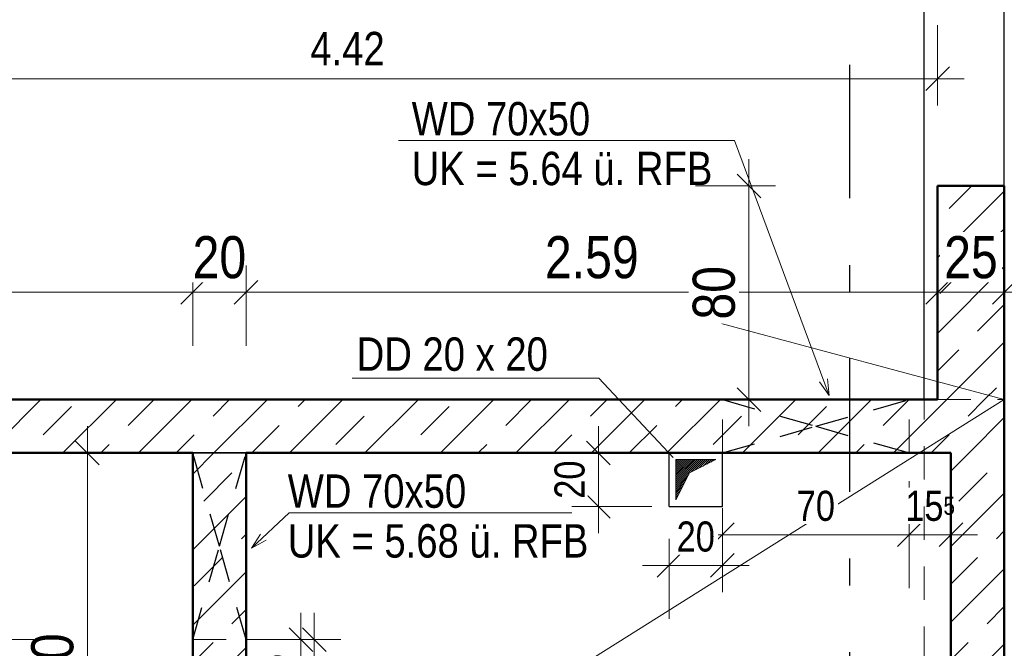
# Model space of a CAD drawing. Header units: millimetres. Extents: x -13 to 146, y -13 to 60.
# Tile 109 of 170: x 43.65 to 47.33, y 25.12 to 27.47. Entities that reach past the tile are written whole.
import ezdxf

# ---------------------------------------------------------------- set-up
doc = ezdxf.new("R2010")
doc.units = ezdxf.units.MM
doc.linetypes.add('DASHDOTX2', pattern=[2, 1, -0.5, 0, -0.5])
doc.linetypes.add('HIDDEN', pattern=[0.375, 0.25, -0.125])
for name, color, linetype, lineweight in [('Achsen', 7, 'Continuous', 20), ('Schraffuren', 7, 'Continuous', 20), ('Texte', 7, 'Continuous', 20)]:
    doc.layers.add(name, color=color, linetype=linetype, lineweight=lineweight)
doc.styles.add('Arial Narrow', font='ARIALN.TTF')
doc.dimstyles.new('Arch_Strakon_dimstyle', dxfattribs={"dimtxt": 11.25, "dimasz": 1, "dimexe": 1.25, "dimexo": 0.0625, "dimgap": 1, "dimtad": 0, "dimdec": 5, "dimzin": 12, "dimdsep": 46, "dimtxsty": 'Arial Narrow', "dimblk": 'Arrowhead_Tick', "dimsah": 1, "dimcen": 0, "dimse1": 1, "dimse2": 1, "dimclrd": 6, "dimclrt": 3, "dimazin": 0, "dimtfac": 1, "dimtdec": 4, "dimtmove": 0, "dimatfit": 3, "dimldrblk": 'NONE', "dimfxl": 1, "dimtvp": 1, "dimtolj": 1, "dimtzin": 0, "dimlwd": 13, "dimarcsym": 2})
pattern_1 = [(45, (0, 0), (-0.14142136, 0.14142136), [0.15, -0.1]), (45, (-0.07071, 0.07071), (-0.14142136, 0.14142136), [])]

# ---------------------------------------------------------------- blocks, each defined once
blk = doc.blocks.new('Arrowhead_Tick')
at = {"color": 0, "linetype": 'Continuous', "lineweight": -2}
for p, q in [((0, 20), (0, -10)), ((-1, 0), (0, 0)), ((10, 0), (0, 0))]:
    blk.add_line(p, q, dxfattribs=at)
at = {"color": 2, "linetype": 'Continuous', "lineweight": 35}
blk.add_line((4.42, 4.42), (-4.42, -4.42), dxfattribs=at)
blk = doc.blocks.new('*D73')
at = {"layer": 'Achsen', "color": 6, "linetype": 'Continuous', "lineweight": 13}
blk.add_line((38.0746, 26.45), (44.2846, 26.45), dxfattribs=at)
at = {"layer": 'Defpoints', "color": 0}
for p in [(44.2946, 26.45), (38.0646, 25.8481), (44.2946, 25.8481)]:
    blk.add_point(p, dxfattribs=at)
at = {"layer": 'Achsen', "color": 6, "lineweight": 13, "xscale": 0.01, "yscale": 0.01, "zscale": 0.01}
blk.add_blockref('Arrowhead_Tick', (44.2946, 26.45), dxfattribs=at)
at = {"layer": 'Achsen', "color": 6, "lineweight": 13, "xscale": 0.01, "yscale": 0.01, "zscale": 0.01, "rotation": 180}
blk.add_blockref('Arrowhead_Tick', (38.0646, 26.45), dxfattribs=at)
at = {"layer": 'Achsen', "color": 2, "lineweight": 35, "insert": (41.1796, 26.5804), "char_height": 0.1575, "attachment_point": 5, "style": 'Arial Narrow', "bg_fill": 3, "box_fill_scale": 1.1, "bg_fill_color": 256, "bg_fill_true_color": 13158600, "bg_fill_transparency": 0}
blk.add_mtext('\\A1;6.23', dxfattribs=at)
blk = doc.blocks.new('_None')
blk = doc.blocks.new('*D74')
at = {"layer": 'Achsen', "color": 6, "linetype": 'Continuous', "lineweight": 13}
blk.add_line((44.3046, 26.45), (44.4846, 26.45), dxfattribs=at)
at = {"layer": 'Defpoints', "color": 0}
for p in [(44.4946, 26.45), (44.2946, 25.8481), (44.4946, 25.8481)]:
    blk.add_point(p, dxfattribs=at)
at = {"layer": 'Achsen', "color": 6, "lineweight": 13, "xscale": 0.01, "yscale": 0.01, "zscale": 0.01}
blk.add_blockref('Arrowhead_Tick', (44.4946, 26.45), dxfattribs=at)
at = {"layer": 'Achsen', "color": 6, "lineweight": 13, "xscale": 0.01, "yscale": 0.01, "zscale": 0.01, "rotation": 180}
blk.add_blockref('Arrowhead_Tick', (44.2946, 26.45), dxfattribs=at)
at = {"layer": 'Achsen', "color": 2, "lineweight": 35, "insert": (44.3946, 26.5804), "char_height": 0.1575, "attachment_point": 5, "style": 'Arial Narrow', "bg_fill": 3, "box_fill_scale": 1.1, "bg_fill_color": 256, "bg_fill_true_color": 13158600, "bg_fill_transparency": 0}
blk.add_mtext('\\A1;20', dxfattribs=at)
blk = doc.blocks.new('*D75')
at = {"layer": 'Achsen', "color": 6, "linetype": 'Continuous', "lineweight": 13}
blk.add_line((44.5046, 26.45), (47.075, 26.45), dxfattribs=at)
at = {"layer": 'Defpoints', "color": 0}
for p in [(47.085, 26.45), (47.085, 26.0481), (44.4946, 25.8481)]:
    blk.add_point(p, dxfattribs=at)
at = {"layer": 'Achsen', "color": 6, "lineweight": 13, "xscale": 0.01, "yscale": 0.01, "zscale": 0.01}
blk.add_blockref('Arrowhead_Tick', (47.085, 26.45), dxfattribs=at)
at = {"layer": 'Achsen', "color": 6, "lineweight": 13, "xscale": 0.01, "yscale": 0.01, "zscale": 0.01, "rotation": 180}
blk.add_blockref('Arrowhead_Tick', (44.4946, 26.45), dxfattribs=at)
at = {"layer": 'Achsen', "color": 2, "lineweight": 35, "insert": (45.7898, 26.5804), "char_height": 0.1575, "attachment_point": 5, "style": 'Arial Narrow', "bg_fill": 3, "box_fill_scale": 1.1, "bg_fill_color": 256, "bg_fill_true_color": 13158600, "bg_fill_transparency": 0}
blk.add_mtext('\\A1;2.59', dxfattribs=at)
blk = doc.blocks.new('*D76')
at = {"layer": 'Achsen', "color": 6, "linetype": 'Continuous', "lineweight": 13}
blk.add_line((47.095, 26.45), (47.325, 26.45), dxfattribs=at)
at = {"layer": 'Defpoints', "color": 0}
for p in [(47.335, 26.8481), (47.335, 26.45), (47.085, 26.0481)]:
    blk.add_point(p, dxfattribs=at)
at = {"layer": 'Achsen', "color": 6, "lineweight": 13, "xscale": 0.01, "yscale": 0.01, "zscale": 0.01}
blk.add_blockref('Arrowhead_Tick', (47.335, 26.45), dxfattribs=at)
at = {"layer": 'Achsen', "color": 6, "lineweight": 13, "xscale": 0.01, "yscale": 0.01, "zscale": 0.01, "rotation": 180}
blk.add_blockref('Arrowhead_Tick', (47.085, 26.45), dxfattribs=at)
at = {"layer": 'Achsen', "color": 2, "lineweight": 35, "insert": (47.21, 26.5804), "char_height": 0.1575, "attachment_point": 5, "style": 'Arial Narrow', "bg_fill": 3, "box_fill_scale": 1.1, "bg_fill_color": 256, "bg_fill_true_color": 13158600, "bg_fill_transparency": 0}
blk.add_mtext('\\A1;25', dxfattribs=at)
blk = doc.blocks.new('*D83')
at = {"layer": 'Achsen', "color": 6, "linetype": 'Continuous', "lineweight": 13}
blk.add_line((42.6046, 24.85), (44.2846, 24.85), dxfattribs=at)
at = {"layer": 'Defpoints', "color": 0}
for p in [(44.2946, 25.8481), (44.2946, 24.85), (42.5946, 24.1481)]:
    blk.add_point(p, dxfattribs=at)
at = {"layer": 'Achsen', "color": 6, "lineweight": 13, "xscale": 0.01, "yscale": 0.01, "zscale": 0.01}
blk.add_blockref('Arrowhead_Tick', (44.2946, 24.85), dxfattribs=at)
at = {"layer": 'Achsen', "color": 6, "lineweight": 13, "xscale": 0.01, "yscale": 0.01, "zscale": 0.01, "rotation": 180}
blk.add_blockref('Arrowhead_Tick', (42.5946, 24.85), dxfattribs=at)
at = {"layer": 'Achsen', "color": 2, "lineweight": 35, "insert": (43.4446, 24.9804), "char_height": 0.1575, "attachment_point": 5, "style": 'Arial Narrow', "bg_fill": 3, "box_fill_scale": 1.1, "bg_fill_color": 256, "bg_fill_true_color": 13158600, "bg_fill_transparency": 0}
blk.add_mtext('\\A1;1.70', dxfattribs=at)
blk = doc.blocks.new('*D84')
at = {"layer": 'Achsen', "color": 6, "linetype": 'Continuous', "lineweight": 13}
blk.add_line((44.3046, 24.85), (44.4844, 24.85), dxfattribs=at)
at = {"layer": 'Defpoints', "color": 0}
for p in [(44.2946, 25.8481), (44.4944, 24.85), (44.4944, 23.2457)]:
    blk.add_point(p, dxfattribs=at)
at = {"layer": 'Achsen', "color": 6, "lineweight": 13, "xscale": 0.01, "yscale": 0.01, "zscale": 0.01}
blk.add_blockref('Arrowhead_Tick', (44.4944, 24.85), dxfattribs=at)
at = {"layer": 'Achsen', "color": 6, "lineweight": 13, "xscale": 0.01, "yscale": 0.01, "zscale": 0.01, "rotation": 180}
blk.add_blockref('Arrowhead_Tick', (44.2946, 24.85), dxfattribs=at)
at = {"layer": 'Achsen', "color": 2, "lineweight": 35, "insert": (44.3945, 24.9804), "char_height": 0.1575, "attachment_point": 5, "style": 'Arial Narrow', "bg_fill": 3, "box_fill_scale": 1.1, "bg_fill_color": 256, "bg_fill_true_color": 13158600, "bg_fill_transparency": 0}
blk.add_mtext('\\A1;20', dxfattribs=at)
blk = doc.blocks.new('*D99')
at = {"layer": 'Achsen', "color": 6, "linetype": 'Continuous', "lineweight": 13}
blk.add_line((43.9, 24.1557), (43.9, 25.8381), dxfattribs=at)
at = {"layer": 'Defpoints', "color": 0}
for p in [(43.9, 25.8481), (44.2946, 25.8481), (44.4944, 24.1457)]:
    blk.add_point(p, dxfattribs=at)
at = {"layer": 'Achsen', "color": 6, "lineweight": 13, "xscale": 0.01, "yscale": 0.01, "zscale": 0.01}
for p, rotation in [((43.9, 25.8481), 90), ((43.9, 24.1457), 270)]:
    blk.add_blockref('Arrowhead_Tick', p, dxfattribs=dict(at, rotation=rotation))
at = {"layer": 'Achsen', "color": 2, "lineweight": 35, "insert": (43.7696, 24.9969), "char_height": 0.1575, "attachment_point": 5, "rotation": 90, "style": 'Arial Narrow', "bg_fill": 3, "box_fill_scale": 1.1, "bg_fill_color": 256, "bg_fill_true_color": 13158600, "bg_fill_transparency": 0}
blk.add_mtext('\\A1;1.70', dxfattribs=at)
blk = doc.blocks.new('*D199')
at = {"color": 6, "linetype": 'Continuous', "lineweight": 13}
blk.add_line((49.5455, 20.108), (49.5455, 37.2481), dxfattribs=at)
at = {"layer": 'Defpoints', "color": 0}
for p in [(47.3348, 37.2581), (49.5455, 37.2581), (47.335, 20.098)]:
    blk.add_point(p, dxfattribs=at)
at = {"color": 6, "lineweight": 13, "xscale": 0.01, "yscale": 0.01, "zscale": 0.01}
for p, rotation in [((49.5455, 37.2581), 90), ((49.5455, 20.098), 270)]:
    blk.add_blockref('Arrowhead_Tick', p, dxfattribs=dict(at, rotation=rotation))
blk = doc.blocks.new('*D378')
at = {"color": 6, "linetype": 'Continuous', "lineweight": 13}
blk.add_line((39.1, 26.0581), (39.1, 36.668), dxfattribs=at)
at = {"layer": 'Defpoints', "color": 0}
for p in [(39.1, 36.678), (49.1225, 36.678), (47.085, 26.0481)]:
    blk.add_point(p, dxfattribs=at)
at = {"color": 6, "lineweight": 13, "xscale": 0.01, "yscale": 0.01, "zscale": 0.01}
for p, rotation in [((39.1, 36.678), 90), ((39.1, 26.0481), 270)]:
    blk.add_blockref('Arrowhead_Tick', p, dxfattribs=dict(at, rotation=rotation))
at = {"color": 2, "lineweight": 35, "insert": (38.9696, 31.3631), "char_height": 0.1575, "attachment_point": 5, "rotation": 90, "style": 'Arial Narrow', "bg_fill": 3, "box_fill_scale": 1.1, "bg_fill_color": 256, "bg_fill_true_color": 13158600, "bg_fill_transparency": 0}
blk.add_mtext('\\A1;10.63', dxfattribs=at)
blk = doc.blocks.new('*D479')
at = {"color": 6, "linetype": 'Continuous', "lineweight": 13}
blk.add_line((46.3781, 26.0581), (46.3781, 26.8381), dxfattribs=at)
at = {"layer": 'Defpoints', "color": 0}
for p in [(46.3781, 26.8481), (47.035, 26.8481), (47.085, 26.0481)]:
    blk.add_point(p, dxfattribs=at)
at = {"color": 6, "lineweight": 13, "xscale": 0.01, "yscale": 0.01, "zscale": 0.01}
for p, rotation in [((46.3781, 26.8481), 90), ((46.3781, 26.0481), 270)]:
    blk.add_blockref('Arrowhead_Tick', p, dxfattribs=dict(at, rotation=rotation))
at = {"color": 2, "lineweight": 35, "insert": (46.2477, 26.4481), "char_height": 0.1575, "attachment_point": 5, "rotation": 90, "style": 'Arial Narrow', "bg_fill": 3, "box_fill_scale": 1.1, "bg_fill_color": 256, "bg_fill_true_color": 13158600, "bg_fill_transparency": 0}
blk.add_mtext('\\A1;80', dxfattribs=at)
blk = doc.blocks.new('*D577')
at = {"color": 6, "linetype": 'Continuous', "lineweight": 13}
blk.add_line((46.289, 25.5419), (46.969, 25.5419), dxfattribs=at)
at = {"layer": 'Defpoints', "color": 0}
for p in [(46.279, 25.8481), (46.979, 25.8481), (46.979, 25.5419)]:
    blk.add_point(p, dxfattribs=at)
at = {"color": 6, "lineweight": 13, "xscale": 0.01, "yscale": 0.01, "zscale": 0.01}
blk.add_blockref('Arrowhead_Tick', (46.979, 25.5419), dxfattribs=at)
at = {"color": 6, "lineweight": 13, "xscale": 0.01, "yscale": 0.01, "zscale": 0.01, "rotation": 180}
blk.add_blockref('Arrowhead_Tick', (46.279, 25.5419), dxfattribs=at)
at = {"color": 3, "lineweight": 35, "insert": (46.629, 25.6493), "char_height": 0.1125, "attachment_point": 5, "style": 'Arial Narrow', "bg_fill": 3, "box_fill_scale": 1.1, "bg_fill_color": 256, "bg_fill_true_color": 13158600, "bg_fill_transparency": 0}
blk.add_mtext('\\A1;70', dxfattribs=at)
blk = doc.blocks.new('*D578')
at = {"color": 6, "linetype": 'Continuous', "lineweight": 13}
blk.add_line((46.989, 25.5419), (47.125, 25.5419), dxfattribs=at)
at = {"layer": 'Defpoints', "color": 0}
for p in [(46.979, 25.8481), (47.135, 25.8481), (47.135, 25.5419)]:
    blk.add_point(p, dxfattribs=at)
at = {"color": 6, "lineweight": 13, "xscale": 0.01, "yscale": 0.01, "zscale": 0.01}
blk.add_blockref('Arrowhead_Tick', (47.135, 25.5419), dxfattribs=at)
at = {"color": 6, "lineweight": 13, "xscale": 0.01, "yscale": 0.01, "zscale": 0.01, "rotation": 180}
blk.add_blockref('Arrowhead_Tick', (46.979, 25.5419), dxfattribs=at)
at = {"color": 3, "lineweight": 35, "insert": (47.057, 25.6493), "char_height": 0.1125, "attachment_point": 5, "style": 'Arial Narrow', "bg_fill": 3, "box_fill_scale": 1.1, "bg_fill_color": 256, "bg_fill_true_color": 13158600, "bg_fill_transparency": 0}
blk.add_mtext('\\A1;15{\\A1;\\H.6x;\\S5;}', dxfattribs=at)
blk = doc.blocks.new('*D579')
at = {"color": 6, "linetype": 'Continuous', "lineweight": 13}
blk.add_line((43.5, 25.1589), (43.5, 25.8381), dxfattribs=at)
at = {"layer": 'Defpoints', "color": 0}
for p in [(43.5, 25.8481), (44.2946, 25.8481), (44.2946, 25.1489)]:
    blk.add_point(p, dxfattribs=at)
at = {"color": 6, "lineweight": 13, "xscale": 0.01, "yscale": 0.01, "zscale": 0.01}
for p, rotation in [((43.5, 25.8481), 90), ((43.5, 25.1489), 270)]:
    blk.add_blockref('Arrowhead_Tick', p, dxfattribs=dict(at, rotation=rotation))
at = {"color": 2, "lineweight": 35, "insert": (43.3696, 25.4985), "char_height": 0.1575, "attachment_point": 5, "rotation": 90, "style": 'Arial Narrow', "bg_fill": 3, "box_fill_scale": 1.1, "bg_fill_color": 256, "bg_fill_true_color": 13158600, "bg_fill_transparency": 0}
blk.add_mtext('\\A1;70', dxfattribs=at)
blk = doc.blocks.new('*D606')
at = {"color": 6, "linetype": 'Continuous', "lineweight": 13}
for p, q in [((44.75, 25.1389), (44.75, 24.4473)), ((44.75, 24.1912), (44.75, 24.2151))]:
    blk.add_line(p, q, dxfattribs=at)
at = {"layer": 'Defpoints', "color": 0}
for p in [(44.4946, 25.1489), (44.75, 25.1489), (44.4944, 24.1812)]:
    blk.add_point(p, dxfattribs=at)
at = {"color": 6, "lineweight": 13, "xscale": 0.01, "yscale": 0.01, "zscale": 0.01}
for p, rotation in [((44.75, 25.1489), 90), ((44.75, 24.1812), 270)]:
    blk.add_blockref('Arrowhead_Tick', p, dxfattribs=dict(at, rotation=rotation))
at = {"color": 3, "lineweight": 35, "insert": (44.7, 24.3312), "char_height": 0.1125, "attachment_point": 5, "rotation": 90, "style": 'Arial Narrow', "bg_fill": 3, "box_fill_scale": 1.1, "bg_fill_color": 256, "bg_fill_true_color": 13158600, "bg_fill_transparency": 0}
blk.add_mtext('\\A1;97', dxfattribs=at)
blk = doc.blocks.new('*D607')
at = {"color": 6, "linetype": 'Continuous', "lineweight": 13}
blk.add_line((44.75, 24.5087), (44.75, 25.1389), dxfattribs=at)
at = {"layer": 'Defpoints', "color": 0}
for p in [(44.4946, 25.1489), (44.75, 25.1489), (44.4946, 24.4987)]:
    blk.add_point(p, dxfattribs=at)
at = {"color": 6, "lineweight": 13, "xscale": 0.01, "yscale": 0.01, "zscale": 0.01}
for p, rotation in [((44.75, 25.1489), 90), ((44.75, 24.4987), 270)]:
    blk.add_blockref('Arrowhead_Tick', p, dxfattribs=dict(at, rotation=rotation))
at = {"color": 3, "lineweight": 35, "insert": (45.0213, 24.412), "char_height": 0.1125, "attachment_point": 5, "rotation": 90, "style": 'Arial Narrow', "bg_fill": 3, "box_fill_scale": 1.1, "bg_fill_color": 256, "bg_fill_true_color": 13158600, "bg_fill_transparency": 0}
blk.add_mtext('\\A1;65', dxfattribs=at)
blk = doc.blocks.new('*D609')
at = {"color": 6, "linetype": 'Continuous', "lineweight": 13}
blk.add_line((44.7, 24.9087), (44.7, 25.1389), dxfattribs=at)
at = {"layer": 'Defpoints', "color": 0}
for p in [(44.2946, 25.1489), (44.7, 25.1489), (44.2946, 24.8987)]:
    blk.add_point(p, dxfattribs=at)
at = {"color": 6, "lineweight": 13, "xscale": 0.01, "yscale": 0.01, "zscale": 0.01}
for p, rotation in [((44.7, 25.1489), 90), ((44.7, 24.8987), 270)]:
    blk.add_blockref('Arrowhead_Tick', p, dxfattribs=dict(at, rotation=rotation))
at = {"color": 3, "lineweight": 35, "insert": (44.5926, 25.0238), "char_height": 0.1125, "attachment_point": 5, "rotation": 90, "style": 'Arial Narrow', "bg_fill": 3, "box_fill_scale": 1.1, "bg_fill_color": 256, "bg_fill_true_color": 13158600, "bg_fill_transparency": 0}
blk.add_mtext('\\A1;25', dxfattribs=at)
blk = doc.blocks.new('*D800')
at = {"color": 6, "linetype": 'Continuous', "lineweight": 13}
blk.add_line((42.6742, 27.25), (47.075, 27.25), dxfattribs=at)
at = {"layer": 'Defpoints', "color": 0}
for p in [(47.085, 27.25), (47.085, 26.8481), (42.6642, 25.8481)]:
    blk.add_point(p, dxfattribs=at)
at = {"color": 6, "lineweight": 13, "xscale": 0.01, "yscale": 0.01, "zscale": 0.01}
blk.add_blockref('Arrowhead_Tick', (47.085, 27.25), dxfattribs=at)
at = {"color": 6, "lineweight": 13, "xscale": 0.01, "yscale": 0.01, "zscale": 0.01, "rotation": 180}
blk.add_blockref('Arrowhead_Tick', (42.6642, 27.25), dxfattribs=at)
at = {"color": 3, "lineweight": 35, "insert": (44.8746, 27.3628), "char_height": 0.125, "attachment_point": 5, "style": 'Arial Narrow', "bg_fill": 3, "box_fill_scale": 1.1, "bg_fill_color": 256, "bg_fill_true_color": 13158600, "bg_fill_transparency": 0}
blk.add_mtext('\\A1;4.42', dxfattribs=at)
blk = doc.blocks.new('*D822')
at = {"color": 6, "linetype": 'Continuous', "lineweight": 13}
blk.add_line((46.089, 25.4269), (46.269, 25.4269), dxfattribs=at)
at = {"layer": 'Defpoints', "color": 0}
for p in [(46.079, 25.6481), (46.279, 25.6481), (46.279, 25.4269)]:
    blk.add_point(p, dxfattribs=at)
at = {"color": 6, "lineweight": 13, "xscale": 0.01, "yscale": 0.01, "zscale": 0.01}
blk.add_blockref('Arrowhead_Tick', (46.279, 25.4269), dxfattribs=at)
at = {"color": 6, "lineweight": 13, "xscale": 0.01, "yscale": 0.01, "zscale": 0.01, "rotation": 180}
blk.add_blockref('Arrowhead_Tick', (46.079, 25.4269), dxfattribs=at)
at = {"color": 3, "lineweight": 35, "insert": (46.179, 25.5343), "char_height": 0.1125, "attachment_point": 5, "style": 'Arial Narrow', "bg_fill": 3, "box_fill_scale": 1.1, "bg_fill_color": 256, "bg_fill_true_color": 13158600, "bg_fill_transparency": 0}
blk.add_mtext('\\A1;20', dxfattribs=at)
blk = doc.blocks.new('*D823')
at = {"color": 6, "linetype": 'Continuous', "lineweight": 13}
blk.add_line((45.8143, 25.6581), (45.8143, 25.8381), dxfattribs=at)
at = {"layer": 'Defpoints', "color": 0}
for p in [(45.8143, 25.8481), (46.079, 25.8481), (46.079, 25.6481)]:
    blk.add_point(p, dxfattribs=at)
at = {"color": 6, "lineweight": 13, "xscale": 0.01, "yscale": 0.01, "zscale": 0.01}
for p, rotation in [((45.8143, 25.8481), 90), ((45.8143, 25.6481), 270)]:
    blk.add_blockref('Arrowhead_Tick', p, dxfattribs=dict(at, rotation=rotation))
at = {"color": 3, "lineweight": 35, "insert": (45.7069, 25.7481), "char_height": 0.1125, "attachment_point": 5, "rotation": 90, "style": 'Arial Narrow', "bg_fill": 3, "box_fill_scale": 1.1, "bg_fill_color": 256, "bg_fill_true_color": 13158600, "bg_fill_transparency": 0}
blk.add_mtext('\\A1;20', dxfattribs=at)

msp = doc.modelspace()

# ---------------------------------------------------------------- hatches: boundary and pattern name
at = {"lineweight": 13}
h = msp.add_hatch(dxfattribs=at)
h.set_pattern_fill('Mau', color=6, scale=0.01, angle=45, style=0, pattern_type=2)
h.set_pattern_definition([(45, (0, 0), (-0.00367695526, 0.00367695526), [])])
h.paths.add_polyline_path([(46.103999, 25.673114), (46.155872, 25.773896), (46.253999, 25.823114), (46.103999, 25.823114)])
at = {"layer": 'Schraffuren', "lineweight": 13}
h = msp.add_hatch(dxfattribs=at)
h.set_pattern_fill('bB', color=6, scale=0.01, angle=45, style=0, pattern_type=2)
h.set_pattern_definition(pattern_1)
h.paths.add_polyline_path([(47.334982, 26.848114), (47.334982, 26.048114), (47.084982, 26.048114), (47.084982, 26.848114)])
h = msp.add_hatch(dxfattribs=at)
h.set_pattern_fill('bB', color=6, scale=0.01, angle=45, style=0, pattern_type=2)
h.set_pattern_definition(pattern_1)
h.paths.add_polyline_path([(47.334982, 25.848114), (37.864608, 25.848114), (37.864608, 26.048114), (47.334982, 26.048114)])
h = msp.add_hatch(dxfattribs=at)
h.set_pattern_fill('bB', color=6, scale=0.01, angle=45, style=0, pattern_type=2)
h.set_pattern_definition(pattern_1)
h.paths.add_polyline_path([(44.494627, 25.848114), (44.494627, 20.34809), (44.294627, 20.34809), (44.294627, 25.848114)])
h = msp.add_hatch(dxfattribs=at)
h.set_pattern_fill('bB', color=6, scale=0.01, angle=45, style=0, pattern_type=2)
h.set_pattern_definition(pattern_1)
h.paths.add_polyline_path([(47.334982, 25.848114), (47.334982, 20.29809), (47.134982, 20.29809), (47.134982, 25.848114)])

# ---------------------------------------------------------------- linework, layer by layer
at = {"color": 5, "linetype": 'Continuous', "lineweight": 18}
for p, q in [((45.065231, 27.018182), (46.323872, 27.018182)), ((46.323872, 27.018182), (46.678529, 26.063938)), ((47.334982, 26.048114), (46.274083, 26.333031)), ((44.891907, 26.127785), (45.815866, 26.127785)), ((45.815866, 26.127785), (46.094063, 25.830724)), ((46.672696, 26.12578), (46.678529, 26.063938)), ((46.678529, 26.063938), (46.642557, 26.114578)), ((37.864608, 20.09809), (47.334982, 26.048114)), ((44.656468, 25.623201), (44.515373, 25.491883)), ((44.656468, 25.623201), (45.714468, 25.623201)), ((44.515373, 25.491883), (44.54834, 25.544529)), ((44.570247, 25.520992), (44.515373, 25.491883))]:
    msp.add_line(p, q, dxfattribs=at)
at = {"color": 6, "linetype": 'Continuous', "lineweight": 13}
for p, q in [((46.103999, 25.673114), (46.103999, 25.823114)), ((46.103999, 25.823114), (46.253999, 25.823114)), ((46.155872, 25.773896), (46.253999, 25.823114)), ((46.103999, 25.673114), (46.155872, 25.773896))]:
    msp.add_line(p, q, dxfattribs=at)
at = {"color": 4, "linetype": 'Continuous', "lineweight": 50}
msp.add_line((47.334982, 20.29809), (47.334982, 25.848114), dxfattribs=at)
at = {"layer": 'Achsen', "color": 3, "linetype": 'DASHDOTX2', "lineweight": 25, "ltscale": 0.5}
msp.add_line((46.754631, 39.402162), (46.754631, 17.803455), dxfattribs=at)

# ---------------------------------------------------------------- texts
at = {"layer": 'Texte', "color": 3, "lineweight": 25, "style": 'Arial Narrow'}
msp.add_text('WD 70x50', height=0.125, dxfattribs=at).set_placement((44.650693, 25.642733))

# ---------------------------------------------------------------- next in the draw order: dimensions: what is measured, and where the dimension line sits
at = {"layer": 'Achsen', "lineweight": 35}
dim = msp.add_linear_dim(base=(44.294627, 26.45), p1=(38.064608, 25.848114), p2=(44.294627, 25.848114), text='6.23', dimstyle='Arch_Strakon_dimstyle', override={"dimscale": 0.01, "dimtxt": 15.75, "dimasz": 1, "dimgap": 5, "dimtad": 1, "dimjust": 0, "dimtih": 0, "dimtoh": 0, "dimdec": 5, "dimdsep": 46, "dimtxsty": 'Arial Narrow', "dimclrd": 6, "dimclrt": 2, "dimtix": 1, "dimtofl": 255, "dimtmove": 0, "dimatfit": 2, "dimfxl": 0, "dimfxlon": 0, "dimtvp": 31.746032, "dimtfill": 1, "dimtfillclr": 7, "dimlwd": 13}, dxfattribs=at)
dim.commit()
dim.dimension.update_dxf_attribs({"geometry": '*D73', "text_midpoint": (41.179618, 26.45), "dimtype": 160})

# ---------------------------------------------------------------- next in the draw order: dimensions: what is measured, and where the dimension line sits
dim = msp.add_linear_dim(base=(44.494627, 26.45), p1=(44.294627, 25.848114), p2=(44.494627, 25.848114), text='20', dimstyle='Arch_Strakon_dimstyle', override={"dimscale": 0.01, "dimtxt": 15.75, "dimasz": 1, "dimgap": 5, "dimtad": 1, "dimjust": 0, "dimtih": 0, "dimtoh": 0, "dimdec": 5, "dimdsep": 46, "dimtxsty": 'Arial Narrow', "dimclrd": 6, "dimclrt": 2, "dimtix": 1, "dimtofl": 255, "dimtmove": 0, "dimatfit": 2, "dimfxl": 0, "dimfxlon": 0, "dimtvp": 31.746032, "dimtfill": 1, "dimtfillclr": 7, "dimlwd": 13}, dxfattribs=at)
dim.commit()
dim.dimension.update_dxf_attribs({"geometry": '*D74', "text_midpoint": (44.394627, 26.45), "dimtype": 160})

# ---------------------------------------------------------------- next in the draw order: dimensions: what is measured, and where the dimension line sits
dim = msp.add_linear_dim(base=(47.084982, 26.45), p1=(44.494627, 25.848114), p2=(47.084982, 26.048114), text='2.59', dimstyle='Arch_Strakon_dimstyle', override={"dimscale": 0.01, "dimtxt": 15.75, "dimasz": 1, "dimgap": 5, "dimtad": 1, "dimjust": 0, "dimtih": 0, "dimtoh": 0, "dimdec": 5, "dimdsep": 46, "dimtxsty": 'Arial Narrow', "dimclrd": 6, "dimclrt": 2, "dimtix": 1, "dimtofl": 255, "dimtmove": 0, "dimatfit": 2, "dimfxl": 0, "dimfxlon": 0, "dimtvp": 31.746032, "dimtfill": 1, "dimtfillclr": 7, "dimlwd": 13}, dxfattribs=at)
dim.commit()
dim.dimension.update_dxf_attribs({"geometry": '*D75', "text_midpoint": (45.789805, 26.45), "dimtype": 160})

# ---------------------------------------------------------------- next in the draw order: dimensions: what is measured, and where the dimension line sits
at = {"lineweight": 35}
dim = msp.add_linear_dim(base=(46.978999, 25.541883), p1=(46.278999, 25.848114), p2=(46.978999, 25.848114), text='70', dimstyle='Arch_Strakon_dimstyle', override={"dimscale": 0.01, "dimtxt": 11.25, "dimasz": 1, "dimgap": 5, "dimtad": 1, "dimjust": 0, "dimtih": 0, "dimtoh": 0, "dimdec": 5, "dimdsep": 46, "dimtxsty": 'Arial Narrow', "dimclrd": 6, "dimclrt": 3, "dimtix": 1, "dimtofl": 255, "dimtmove": 0, "dimatfit": 2, "dimfxl": 0, "dimfxlon": 0, "dimtvp": 44.444444, "dimtfill": 1, "dimtfillclr": 7, "dimlwd": 13}, dxfattribs=at)
dim.commit()
dim.dimension.update_dxf_attribs({"geometry": '*D577', "text_midpoint": (46.628999, 25.541883), "dimtype": 160})
at = {"layer": 'Achsen', "lineweight": 35}
for base, p1, p2, text, picture, middle in [((47.334982, 26.45), (47.084982, 26.048114), (47.334982, 26.848114), '25', '*D76', (47.209982, 26.45)), ((44.294627, 24.85), (42.594627, 24.148092), (44.294627, 25.848114), '1.70', '*D83', (43.444627, 24.85))]:
    dim = msp.add_linear_dim(base=base, p1=p1, p2=p2, text=text, dimstyle='Arch_Strakon_dimstyle', override={"dimscale": 0.01, "dimtxt": 15.75, "dimasz": 1, "dimgap": 5, "dimtad": 1, "dimjust": 0, "dimtih": 0, "dimtoh": 0, "dimdec": 5, "dimdsep": 46, "dimtxsty": 'Arial Narrow', "dimclrd": 6, "dimclrt": 2, "dimtix": 1, "dimtofl": 255, "dimtmove": 0, "dimatfit": 2, "dimfxl": 0, "dimfxlon": 0, "dimtvp": 31.746032, "dimtfill": 1, "dimtfillclr": 7, "dimlwd": 13}, dxfattribs=at)
    dim.commit()
    dim.dimension.update_dxf_attribs({"geometry": picture, "text_midpoint": middle, "dimtype": 160})

# ---------------------------------------------------------------- next in the draw order: dimensions: what is measured, and where the dimension line sits
at = {"lineweight": 35}
dim = msp.add_linear_dim(base=(49.54546, 37.258143), p1=(47.334982, 20.09799), p2=(47.334832, 37.258143), angle=90, text=' ', dimstyle='Arch_Strakon_dimstyle', override={"dimscale": 0.01, "dimtxt": 15.75, "dimasz": 1, "dimgap": 5, "dimtad": 1, "dimjust": 0, "dimtih": 0, "dimtoh": 0, "dimdec": 5, "dimdsep": 46, "dimtxsty": 'Arial Narrow', "dimclrd": 6, "dimclrt": 2, "dimtix": 1, "dimtofl": 255, "dimtmove": 0, "dimatfit": 2, "dimfxl": 0, "dimfxlon": 0, "dimtvp": 31.746032, "dimtfill": 1, "dimtfillclr": 7, "dimlwd": 13}, dxfattribs=at)
dim.commit()
dim.dimension.update_dxf_attribs({"geometry": '*D199', "text_midpoint": (49.54546, 28.678066), "dimtype": 160})
for base, p1, p2, text, picture, middle in [((47.134982, 25.541883), (46.978999, 25.848114), (47.134982, 25.848114), '15{\\A1;\\H.6x;\\S5;}', '*D578', (47.056991, 25.541883)), ((46.278999, 25.426893), (46.078999, 25.648114), (46.278999, 25.648114), '20', '*D822', (46.178999, 25.426893))]:
    dim = msp.add_linear_dim(base=base, p1=p1, p2=p2, text=text, dimstyle='Arch_Strakon_dimstyle', override={"dimscale": 0.01, "dimtxt": 11.25, "dimasz": 1, "dimgap": 5, "dimtad": 1, "dimjust": 0, "dimtih": 0, "dimtoh": 0, "dimdec": 5, "dimdsep": 46, "dimtxsty": 'Arial Narrow', "dimclrd": 6, "dimclrt": 3, "dimtix": 1, "dimtofl": 255, "dimtmove": 0, "dimatfit": 2, "dimfxl": 0, "dimfxlon": 0, "dimtvp": 44.444444, "dimtfill": 1, "dimtfillclr": 7, "dimlwd": 13}, dxfattribs=at)
    dim.commit()
    dim.dimension.update_dxf_attribs({"geometry": picture, "text_midpoint": middle, "dimtype": 160})
at = {"layer": 'Achsen', "lineweight": 35}
dim = msp.add_linear_dim(base=(44.494444, 24.85), p1=(44.294627, 25.848114), p2=(44.494444, 23.245721), text='20', dimstyle='Arch_Strakon_dimstyle', override={"dimscale": 0.01, "dimtxt": 15.75, "dimasz": 1, "dimgap": 5, "dimtad": 1, "dimjust": 0, "dimtih": 0, "dimtoh": 0, "dimdec": 5, "dimdsep": 46, "dimtxsty": 'Arial Narrow', "dimclrd": 6, "dimclrt": 2, "dimtix": 1, "dimtofl": 255, "dimtmove": 0, "dimatfit": 2, "dimfxl": 0, "dimfxlon": 0, "dimtvp": 31.746032, "dimtfill": 1, "dimtfillclr": 7, "dimlwd": 13}, dxfattribs=at)
dim.commit()
dim.dimension.update_dxf_attribs({"geometry": '*D84', "text_midpoint": (44.394536, 24.85), "dimtype": 160})

# ---------------------------------------------------------------- next in the draw order: dimensions: what is measured, and where the dimension line sits
dim = msp.add_linear_dim(base=(43.9, 25.848114), p1=(44.494444, 24.145721), p2=(44.294627, 25.848114), angle=90, text='1.70', dimstyle='Arch_Strakon_dimstyle', override={"dimscale": 0.01, "dimtxt": 15.75, "dimasz": 1, "dimgap": 5, "dimtad": 1, "dimjust": 0, "dimtih": 0, "dimtoh": 0, "dimdec": 5, "dimdsep": 46, "dimtxsty": 'Arial Narrow', "dimclrd": 6, "dimclrt": 2, "dimtix": 1, "dimtofl": 255, "dimtmove": 0, "dimatfit": 2, "dimfxl": 0, "dimfxlon": 0, "dimtvp": 31.746032, "dimtfill": 1, "dimtfillclr": 7, "dimlwd": 13}, dxfattribs=at)
dim.commit()
dim.dimension.update_dxf_attribs({"geometry": '*D99', "text_midpoint": (43.9, 24.996917), "dimtype": 160})

# ---------------------------------------------------------------- next in the draw order: dimensions: what is measured, and where the dimension line sits
at = {"lineweight": 35}
for base, p1, p2, text, override, picture, middle in [((39.1, 36.67799), (47.084982, 26.048114), (49.122527, 36.67799), '10.63', {"dimscale": 0.01, "dimtxt": 15.75, "dimasz": 1, "dimgap": 5, "dimtad": 1, "dimjust": 0, "dimtih": 0, "dimtoh": 0, "dimdec": 5, "dimdsep": 46, "dimtxsty": 'Arial Narrow', "dimclrd": 6, "dimclrt": 2, "dimtix": 1, "dimtofl": 255, "dimtmove": 0, "dimatfit": 2, "dimfxl": 0, "dimfxlon": 0, "dimtvp": 31.746032, "dimtfill": 1, "dimtfillclr": 7, "dimlwd": 13}, '*D378', (39.1, 31.363052)), ((44.75, 25.148946), (44.494444, 24.181244), (44.494627, 25.148946), '97', {"dimscale": 0.01, "dimtxt": 11.25, "dimasz": 1, "dimgap": 5, "dimtad": 0, "dimjust": 0, "dimtih": 0, "dimtoh": 0, "dimdec": 5, "dimdsep": 46, "dimtxsty": 'Arial Narrow', "dimclrd": 6, "dimclrt": 3, "dimtix": 0, "dimtofl": 255, "dimtmove": 2, "dimatfit": 2, "dimfxl": 0, "dimfxlon": 0, "dimtvp": 44.444444, "dimtfill": 1, "dimtfillclr": 7, "dimlwd": 13}, '*D606', (44.7, 24.331244))]:
    dim = msp.add_linear_dim(base=base, p1=p1, p2=p2, angle=90, text=text, dimstyle='Arch_Strakon_dimstyle', override=override, dxfattribs=at)
    dim.commit()
    dim.dimension.update_dxf_attribs({"geometry": picture, "text_midpoint": middle, "dimtype": 160})

# ---------------------------------------------------------------- next in the draw order: linework, layer by layer
at = {"color": 4, "linetype": 'Continuous', "lineweight": 50}
for p, q in [((47.334982, 26.048114), (47.334982, 26.848114)), ((47.334982, 25.848114), (47.334982, 26.048114))]:
    msp.add_line(p, q, dxfattribs=at)
at = {"layer": 'Achsen', "color": 3, "linetype": 'Continuous', "lineweight": 25}
msp.add_line((47.334982, 26.848114), (47.334982, 37.25809), dxfattribs=at)

# ---------------------------------------------------------------- next in the draw order: dimensions: what is measured, and where the dimension line sits
at = {"lineweight": 35}
for base, p1, p2, text, override, picture, middle in [((46.378083, 26.848114), (47.084982, 26.048114), (47.034982, 26.848114), '80', {"dimscale": 0.01, "dimtxt": 15.75, "dimasz": 1, "dimgap": 5, "dimtad": 1, "dimjust": 0, "dimtih": 0, "dimtoh": 0, "dimdec": 4, "dimdsep": 46, "dimtxsty": 'Arial Narrow', "dimclrd": 6, "dimclrt": 2, "dimtix": 1, "dimtofl": 255, "dimtmove": 0, "dimatfit": 2, "dimfxl": 0, "dimfxlon": 0, "dimtvp": 31.746032, "dimtfill": 1, "dimtfillclr": 7, "dimlwd": 13}, '*D479', (46.378083, 26.448114)), ((43.5, 25.848114), (44.294627, 25.148946), (44.294627, 25.848114), '70', {"dimscale": 0.01, "dimtxt": 15.75, "dimasz": 1, "dimgap": 5, "dimtad": 1, "dimjust": 0, "dimtih": 0, "dimtoh": 0, "dimdec": 5, "dimdsep": 46, "dimtxsty": 'Arial Narrow', "dimclrd": 6, "dimclrt": 2, "dimtix": 1, "dimtofl": 255, "dimtmove": 0, "dimatfit": 2, "dimfxl": 0, "dimfxlon": 0, "dimtvp": 31.746032, "dimtfill": 1, "dimtfillclr": 7, "dimlwd": 13}, '*D579', (43.5, 25.49853)), ((44.75, 25.148946), (44.494627, 24.498694), (44.494627, 25.148946), '65', {"dimscale": 0.01, "dimtxt": 11.25, "dimasz": 1, "dimgap": 5, "dimtad": 0, "dimjust": 0, "dimtih": 0, "dimtoh": 0, "dimdec": 5, "dimdsep": 46, "dimtxsty": 'Arial Narrow', "dimclrd": 6, "dimclrt": 3, "dimtix": 0, "dimtofl": 255, "dimtmove": 2, "dimatfit": 2, "dimfxl": 0, "dimfxlon": 0, "dimtvp": 44.444444, "dimtfill": 1, "dimtfillclr": 7, "dimlwd": 13}, '*D607', (45.021285, 24.411971))]:
    dim = msp.add_linear_dim(base=base, p1=p1, p2=p2, angle=90, text=text, dimstyle='Arch_Strakon_dimstyle', override=override, dxfattribs=at)
    dim.commit()
    dim.dimension.update_dxf_attribs({"geometry": picture, "text_midpoint": middle, "dimtype": 160})

# ---------------------------------------------------------------- next in the draw order: dimensions: what is measured, and where the dimension line sits
dim = msp.add_linear_dim(base=(47.084982, 27.25), p1=(42.664236, 25.848114), p2=(47.084982, 26.848114), text='4.42', dimstyle='Arch_Strakon_dimstyle', override={"dimscale": 0.01, "dimtxt": 12.5, "dimasz": 1, "dimgap": 5, "dimtad": 1, "dimjust": 0, "dimtih": 0, "dimtoh": 0, "dimdec": 5, "dimdsep": 46, "dimtxsty": 'Arial Narrow', "dimclrd": 6, "dimclrt": 3, "dimtix": 1, "dimtofl": 255, "dimtmove": 0, "dimatfit": 2, "dimfxl": 0, "dimfxlon": 0, "dimtvp": 40, "dimtfill": 1, "dimtfillclr": 7, "dimlwd": 13}, dxfattribs=at)
dim.commit()
dim.dimension.update_dxf_attribs({"geometry": '*D800', "text_midpoint": (44.874609, 27.25), "dimtype": 160})
dim = msp.add_linear_dim(base=(44.7, 25.148946), p1=(44.294627, 24.898694), p2=(44.294627, 25.148946), angle=90, text='25', dimstyle='Arch_Strakon_dimstyle', override={"dimscale": 0.01, "dimtxt": 11.25, "dimasz": 1, "dimgap": 5, "dimtad": 1, "dimjust": 0, "dimtih": 0, "dimtoh": 0, "dimdec": 5, "dimdsep": 46, "dimtxsty": 'Arial Narrow', "dimclrd": 6, "dimclrt": 3, "dimtix": 1, "dimtofl": 255, "dimtmove": 0, "dimatfit": 2, "dimfxl": 0, "dimfxlon": 0, "dimtvp": 44.444444, "dimtfill": 1, "dimtfillclr": 7, "dimlwd": 13}, dxfattribs=at)
dim.commit()
dim.dimension.update_dxf_attribs({"geometry": '*D609', "text_midpoint": (44.7, 25.02382), "dimtype": 160})

# ---------------------------------------------------------------- next in the draw order: linework, layer by layer
at = {"color": 4, "linetype": 'Continuous', "lineweight": 50}
for p, q in [((47.084982, 26.848114), (47.334982, 26.848114)), ((47.084982, 26.048114), (47.084982, 26.848114)), ((37.864608, 26.048114), (47.084982, 26.048114)), ((38.064608, 25.848114), (44.294627, 25.848114)), ((44.294627, 20.34809), (44.294627, 25.848114)), ((44.494627, 20.34809), (44.494627, 25.848114)), ((47.134982, 24.148114), (47.134982, 25.848114))]:
    msp.add_line(p, q, dxfattribs=at)
at = {"color": 6, "linetype": 'HIDDEN', "lineweight": 13, "ltscale": 0.5}
for p, q in [((46.278999, 25.848114), (46.278999, 26.048114)), ((46.978999, 25.848114), (46.978999, 26.048114)), ((47.034982, 20.34809), (47.034982, 26.048114)), ((47.084982, 26.048114), (47.334982, 26.048114)), ((44.294627, 25.848946), (44.494627, 25.848946)), ((44.294627, 25.848114), (44.294627, 25.848946)), ((44.494627, 25.848114), (44.494627, 25.848946)), ((44.294627, 25.148946), (44.494627, 25.148946))]:
    msp.add_line(p, q, dxfattribs=at)
at = {"color": 3, "linetype": 'Continuous', "lineweight": 25}
msp.add_line((46.278999, 25.648114), (46.278999, 25.848114), dxfattribs=at)
at = {"layer": 'Achsen', "color": 3, "linetype": 'Continuous', "lineweight": 25}
for p, q in [((47.034982, 26.848114), (47.034982, 36.95809)), ((47.034982, 26.048114), (47.034982, 26.848114))]:
    msp.add_line(p, q, dxfattribs=at)
at = {"layer": 'Achsen', "color": 3, "linetype": 'HIDDEN', "lineweight": 25, "ltscale": 0.5}
for p, q in [((46.278999, 26.048114), (46.628999, 25.948114)), ((46.628999, 25.948114), (46.978999, 26.048114)), ((46.278999, 25.848114), (46.628999, 25.948114)), ((46.628999, 25.948114), (46.978999, 25.848114)), ((44.394627, 25.84853), (44.294627, 25.848946)), ((44.294627, 25.848114), (44.394627, 25.84853)), ((44.394627, 25.49853), (44.294627, 25.848114)), ((44.394627, 25.84853), (44.494627, 25.848946)), ((44.494627, 25.848114), (44.394627, 25.84853)), ((44.394627, 25.49853), (44.494627, 25.848114)), ((44.294627, 25.148946), (44.394627, 25.49853)), ((44.494627, 25.148946), (44.394627, 25.49853))]:
    msp.add_line(p, q, dxfattribs=at)

# ---------------------------------------------------------------- next in the draw order: texts
at = {"color": 3, "lineweight": 25, "style": 'Arial Narrow'}
msp.add_text('DD 20 x 20', height=0.125, dxfattribs=at).set_placement((44.908809, 26.155954))
at = {"layer": 'Texte', "color": 3, "lineweight": 25, "style": 'Arial Narrow'}
for s, p in [('WD 70x50', (45.115016, 27.037714)), ('UK = 5.64 ü. RFB', (45.115016, 26.851225))]:
    msp.add_text(s, height=0.125, dxfattribs=at).set_placement(p)

# ---------------------------------------------------------------- next in the draw order: dimensions: what is measured, and where the dimension line sits
at = {"lineweight": 35}
dim = msp.add_linear_dim(base=(45.814323, 25.848114), p1=(46.078999, 25.648114), p2=(46.078999, 25.848114), angle=90, text='20', dimstyle='Arch_Strakon_dimstyle', override={"dimscale": 0.01, "dimtxt": 11.25, "dimasz": 1, "dimgap": 5, "dimtad": 1, "dimjust": 0, "dimtih": 0, "dimtoh": 0, "dimdec": 5, "dimdsep": 46, "dimtxsty": 'Arial Narrow', "dimclrd": 6, "dimclrt": 3, "dimtix": 1, "dimtofl": 255, "dimtmove": 0, "dimatfit": 2, "dimfxl": 0, "dimfxlon": 0, "dimtvp": 44.444444, "dimtfill": 1, "dimtfillclr": 7, "dimlwd": 13}, dxfattribs=at)
dim.commit()
dim.dimension.update_dxf_attribs({"geometry": '*D823', "text_midpoint": (45.814323, 25.748114), "dimtype": 160})

# ---------------------------------------------------------------- next in the draw order: linework, layer by layer
at = {"color": 4, "linetype": 'Continuous', "lineweight": 50}
msp.add_line((44.494627, 25.848114), (47.134982, 25.848114), dxfattribs=at)
at = {"color": 3, "linetype": 'Continuous', "lineweight": 25}
for q in [(46.078999, 25.848114), (46.278999, 25.648114)]:
    msp.add_line((46.078999, 25.648114), q, dxfattribs=at)

# ---------------------------------------------------------------- next in the draw order: texts
at = {"layer": 'Texte', "color": 3, "lineweight": 25, "style": 'Arial Narrow'}
msp.add_text('UK = 5.68 ü. RFB', height=0.125, dxfattribs=at).set_placement((44.650693, 25.456244))

doc.saveas('drawing.dxf')
